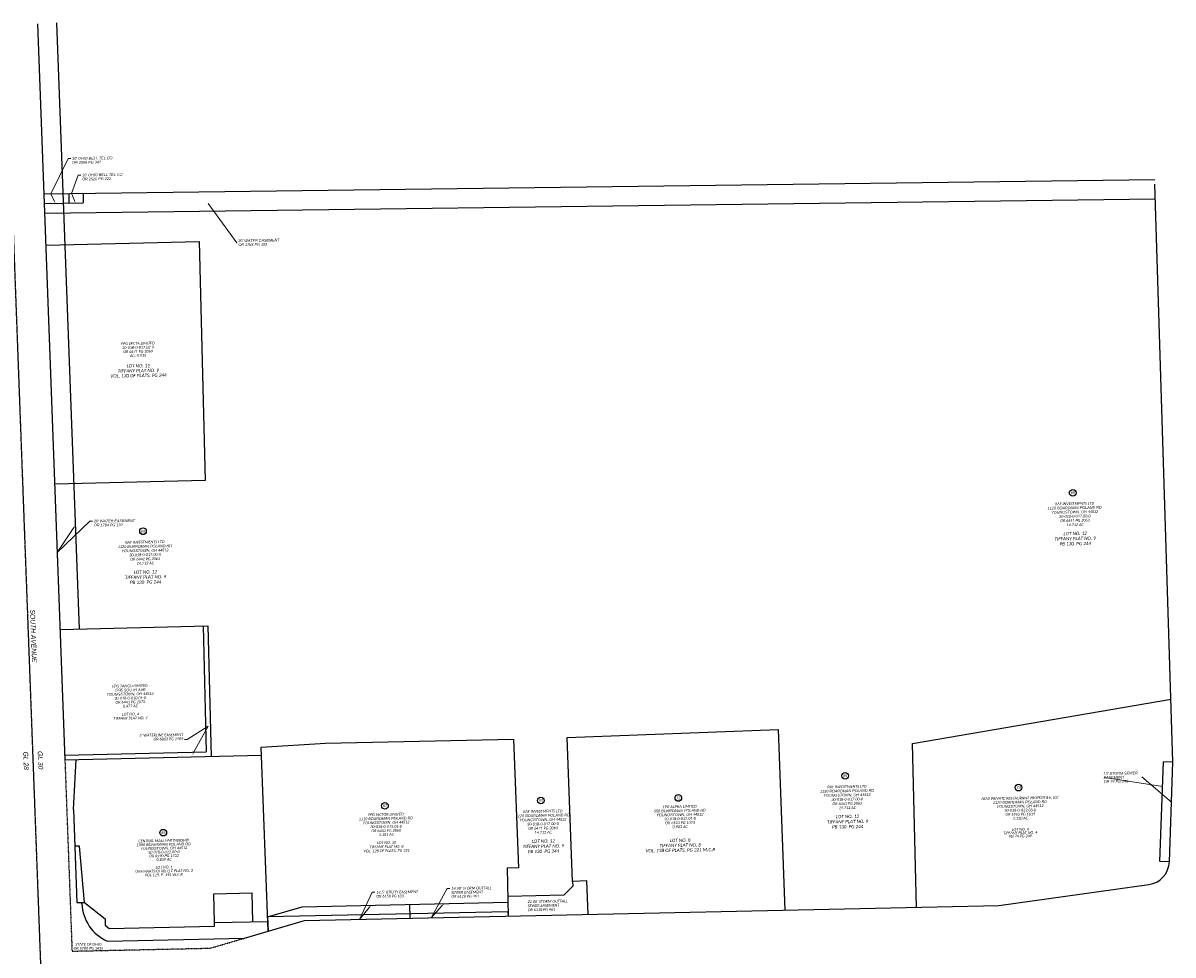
# Model space of a CAD drawing. Header units: feet. Extents: x 2474992 to 2485969, y 497486 to 501476.
# Tile 9 of 10: x 2483451 to 2484649, y 500183 to 501155. Entities that reach past the tile are written whole.
import ezdxf
from ezdxf import colors
from ezdxf.entities.mleader import LeaderData, LeaderLine
from ezdxf.math import Vec2, Vec3

# ---------------------------------------------------------------- set-up
doc = ezdxf.new("R2010")
doc.units = ezdxf.units.FT
doc.header["$MEASUREMENT"] = 0
doc.linetypes.add('CL', pattern=[1.9999999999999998, 0.3, -0.15, 1.4, -0.15])
doc.linetypes.add('OhDOT_USTN3', pattern=[0.22, 0.165, -0.055])
for name, color, linetype in [('DV_X_Lot_Line', 2, 'OhDOT_USTN3'), ('DV_X_Property_Line', 7, 'Continuous'), ('DV_X_Text', 7, 'Continuous'), ('RD_X_Text', 7, 'Continuous'), ('RW_P_Esmt_TMP', 203, 'esmtmppr'), ('RW_P_Fee_RW', 203, 'rowpr'), ('RW_X_CL', 6, 'CL'), ('RW_X_Esmt_SW', 6, 'esmtswex'), ('RW_X_Esmt_U', 6, 'esmtuex'), ('RW_X_Fee_RW', 6, 'rowex'), ('RW_X_Text', 7, 'Continuous')]:
    doc.layers.add(name, color=color, linetype=linetype)
doc.styles.add('P_Slanted-Normal LS 0.50', font='calibrii.ttf', dxfattribs={"height": 0.13999972})
doc.styles.add('Slanted-Normal LS 0.50', font='ariali.ttf', dxfattribs={"height": 0.14})
doc.styles.add('Standard-Linetype-Ex', font='font30.shx')
doc.styles.add('Standard-Linetype-Pr', font='font31.shx')
doc.styles.add('Style-Calibri IF', font='calibrii.ttf')
doc.styles.add('~P_Label - LeftCenter_0', font='calibrii.ttf')
doc.linetypes.add('esmtmppr', pattern='A,1,-0.2,["TMP",Standard-Linetype-Pr,S=0.14,R=0,X=-0.1,Y=-0.05],-0.375', length=1.575)
doc.linetypes.add('esmtswex', pattern='A,0.2,-0.1,0.2,-0.1,0.2,-0.1,0.2,-0.1,["Ex SW",Standard-Linetype-Ex,S=0.14,R=0,X=-0,Y=-0.05],-0.65', length=1.85)
doc.linetypes.add('esmtuex', pattern='A,0.2,-0.1,0.2,-0.1,0.2,-0.1,0.2,-0.1,["Ex U",Standard-Linetype-Ex,S=0.14,R=0,X=-0,Y=-0.05],-0.525', length=1.725)
doc.linetypes.add('rowex', pattern='A,0.2,-0.1,0.2,-0.1,0.2,-0.1,0.2,-0.1,["Ex R/W",Standard-Linetype-Ex,S=0.14,R=0,X=-0,Y=-0.05],-0.8', length=2)
doc.linetypes.add('rowpr', pattern='A,1,-0.2,["R/W",Standard-Linetype-Pr,S=0.14,R=0,X=-0.1,Y=-0.05],-0.375', length=1.575)
doc.dimstyles.new('_Lbl_Leader_Line', dxfattribs={"dimtxt": 0.13999972, "dimasz": 0.3499993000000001, "dimexe": 0.06999986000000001, "dimexo": 0.06999986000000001, "dimgap": 0.06999986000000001, "dimtad": 1, "dimdec": 0, "dimzin": 11, "dimdsep": 46, "dimtxsty": '~P_Label - LeftCenter_0', "dimcen": 0, "dimse1": 1, "dimse2": 1, "dimclrd": 7, "dimclre": 7, "dimaunit": 1, "dimadec": 4, "dimazin": 2, "dimtfac": 1, "dimtdec": 0, "dimtofl": 0, "dimtmove": 1, "dimatfit": 1, "dimldrblk": 'NONE', "dimfxl": 1, "dimtolj": 1, "dimtzin": 11, "dimlwd": 0, "dimlwe": 0, "dimarcsym": 0})

# ---------------------------------------------------------------- blocks, each defined once
blk = doc.blocks.new('*U877')
at = {"layer": 'DV_X_Text', "color": 7, "linetype": 'Continuous'}
blk.add_circle((-1.150183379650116e-07, 2.085533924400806e-05), 3.460776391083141, dxfattribs=at)
at = {"layer": 'DV_X_Text', "color": 7, "linetype": 'Continuous', "insert": (-1.150183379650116e-07, 2.085533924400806e-05), "char_height": 2.799999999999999, "attachment_point": 5, "rotation": 0.720397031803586, "line_spacing_factor": 0.9, "style": 'Slanted-Normal LS 0.50'}
blk.add_mtext('65', dxfattribs=at)
blk = doc.blocks.new('*U879')
at = {"layer": 'DV_X_Text', "color": 7, "linetype": 'Continuous'}
blk.add_circle((-1.154839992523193e-07, 2.085539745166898e-05), 3.460776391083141, dxfattribs=at)
at = {"layer": 'DV_X_Text', "color": 7, "linetype": 'Continuous', "insert": (-1.154839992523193e-07, 2.085539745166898e-05), "char_height": 2.799999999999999, "attachment_point": 5, "rotation": 0.720397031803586, "line_spacing_factor": 0.9, "style": 'Slanted-Normal LS 0.50'}
blk.add_mtext('67', dxfattribs=at)
blk = doc.blocks.new('*U881')
at = {"layer": 'DV_X_Text', "color": 7, "linetype": 'Continuous'}
blk.add_circle((-1.150183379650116e-07, 2.085533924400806e-05), 3.460776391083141, dxfattribs=at)
at = {"layer": 'DV_X_Text', "color": 7, "linetype": 'Continuous', "insert": (-1.150183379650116e-07, 2.085533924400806e-05), "char_height": 2.799999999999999, "attachment_point": 5, "rotation": 0.7203970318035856, "line_spacing_factor": 0.9, "style": 'Slanted-Normal LS 0.50'}
blk.add_mtext('72', dxfattribs=at)
blk = doc.blocks.new('*U883')
at = {"layer": 'DV_X_Text', "color": 7, "linetype": 'Continuous'}
blk.add_circle((-1.154839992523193e-07, 2.085539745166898e-05), 3.460776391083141, dxfattribs=at)
at = {"layer": 'DV_X_Text', "color": 7, "linetype": 'Continuous', "insert": (-1.154839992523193e-07, 2.085539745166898e-05), "char_height": 2.799999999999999, "attachment_point": 5, "rotation": 0.7203970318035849, "line_spacing_factor": 0.9, "style": 'Slanted-Normal LS 0.50'}
blk.add_mtext('73', dxfattribs=at)
blk = doc.blocks.new('*U888')
at = {"layer": 'DV_X_Text', "color": 7, "linetype": 'Continuous'}
blk.add_circle((-1.154839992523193e-07, 2.085533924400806e-05), 3.460776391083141, dxfattribs=at)
at = {"layer": 'DV_X_Text', "color": 7, "linetype": 'Continuous', "insert": (-1.154839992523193e-07, 2.085533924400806e-05), "char_height": 2.799999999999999, "attachment_point": 5, "rotation": 0.7203970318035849, "line_spacing_factor": 0.9, "style": 'Slanted-Normal LS 0.50'}
blk.add_mtext('69', dxfattribs=at)
blk = doc.blocks.new('_None')

msp = doc.modelspace()

# ---------------------------------------------------------------- linework, layer by layer
at = {"layer": 'DV_X_Lot_Line', "ltscale": 0.04999999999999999}
for p, q in [((2483495.041123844, 500386.8616678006), (2483502.483767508, 500187.1304327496)), ((2483645.366448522, 500190.2145671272), (2483682.142667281, 500201.0149171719)), ((2483645.366448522, 500190.2145671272), (2483502.483767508, 500187.1304327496))]:
    msp.add_line(p, q, dxfattribs=at)
at = {"layer": 'DV_X_Property_Line'}
for p, q in [((2483473.065978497, 500976.5879961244), (2484630.43692843, 500991.6064174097)), ((2483490.045166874, 500522.6331819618), (2483643.998295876, 500526.4324016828)), ((2483643.998295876, 500526.4324016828), (2483647.35591798, 500390.3738246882)), ((2484018.297616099, 500410.052598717), (2484238.063537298, 500418.2834115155)), ((2484238.063537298, 500418.2834115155), (2484245.11107951, 500230.1112778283)), ((2483699.530896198, 500400.0733638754), (2483766.585103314, 500404.1825861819)), ((2483766.585103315, 500404.1825861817), (2483962.369887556, 500408.3905737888)), ((2483962.369887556, 500408.3905737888), (2483967.395503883, 500274.2046520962)), ((2484023.911575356, 500260.1576906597), (2484018.297616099, 500410.0525987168)), ((2483495.041123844, 500386.8616678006), (2483699.848053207, 500391.6051476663)), ((2483706.715878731, 500208.2315178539), (2483699.530896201, 500400.0733638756)), ((2483967.395503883, 500274.2046520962), (2483955.597859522, 500273.9688820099)), ((2483955.597859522, 500273.9688820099), (2483956.671321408, 500223.8996940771)), ((2484038.901066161, 500260.7190865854), (2484023.911575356, 500260.1576906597)), ((2484040.212669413, 500225.6987667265), (2484038.901066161, 500260.7190865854))]:
    msp.add_line(p, q, dxfattribs=at)
at = {"layer": 'DV_X_Property_Line', "flags": 128}
for points in [[(2483475.124927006, 500923.0452978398), (2483635.076229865, 500926.9925391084), (2483641.219124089, 500678.0683240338), (2483484.397784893, 500674.1983232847)], [(2484382.236089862, 500233.0642808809), (2484378.019647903, 500403.9242154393), (2484647.338344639, 500450.012279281)]]:
    msp.add_lwpolyline(points, dxfattribs=at)
at = {"layer": 'RW_P_Esmt_TMP'}
for p, q in [((2483510.379581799, 500296.7974369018), (2483505.37591868, 500296.7202270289)), ((2483515.5719486, 500238.3067260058), (2483510.379581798, 500296.7974369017)), ((2483650.22079063, 500247.307201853), (2483690.211518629, 500248.1684068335)), ((2483650.866694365, 500217.3141558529), (2483650.22079063, 500247.307201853)), ((2483690.857422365, 500218.1753608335), (2483690.211518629, 500248.1684068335))]:
    msp.add_line(p, q, dxfattribs=at)
at = {"layer": 'RW_P_Fee_RW'}
for p, q in [((2483512.589261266, 500238.1950165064), (2483515.5719486, 500238.3067260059)), ((2483706.143819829, 500223.50571445), (2483956.564148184, 500228.8985453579)), ((2483706.143819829, 500223.5057144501), (2483706.715878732, 500208.2315178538)), ((2483956.564148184, 500228.8985453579), (2483956.671321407, 500223.899694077))]:
    msp.add_line(p, q, dxfattribs=at)
at = {"layer": 'RW_P_Fee_RW', "flags": 128}
for points in [[(2483515.5719486, 500238.3067260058), (2483536.814361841, 500221.0557247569), (2483536.994005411, 500214.4253001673), (2483541.253595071, 500210.9660798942)], [(2483541.253595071, 500210.9660798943), (2483650.829126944, 500213.3211863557), (2483650.866694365, 500217.3141558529), (2483706.33097547, 500218.5085855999)]]:
    msp.add_lwpolyline(points, dxfattribs=at)
at = {"layer": 'RW_X_CL'}
msp.add_line((2483470.717, 500153.4206999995), (2483433.479550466, 501152.7271456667), dxfattribs=at)
at = {"layer": 'RW_X_Esmt_SW'}
for p, q in [((2484635.595308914, 500280.9899860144), (2484639.387994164, 500384.910596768)), ((2484649.381341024, 500384.5458797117), (2484639.387994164, 500384.910596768)), ((2484645.588655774, 500280.6252689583), (2484635.595308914, 500280.9899860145)), ((2484023.911575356, 500260.1576906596), (2484024.098707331, 500255.1611937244)), ((2483956.221193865, 500244.8948694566), (2484015.094255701, 500246.1627076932)), ((2484015.094255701, 500246.1627076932), (2484024.098707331, 500255.1611937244)), ((2483854.694965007, 500221.7036213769), (2483854.382778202, 500236.200260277))]:
    msp.add_line(p, q, dxfattribs=at)
at = {"layer": 'RW_X_Esmt_U'}
for p, q in [((2483486.442792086, 501154.700730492), (2483509.97738159, 500523.1250645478)), ((2483499.063789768, 500976.9253521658), (2483499.193542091, 500966.9261939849)), ((2483514.06252704, 500977.1199806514), (2483514.192279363, 500967.1208224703)), ((2483473.69091555, 500966.5952636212), (2483514.192279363, 500967.1208224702)), ((2483473.820667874, 500956.5961054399), (2484631.060864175, 500971.6128300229)), ((2483638.999817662, 500526.3090503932), (2483642.233517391, 500395.2720933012)), ((2483494.925351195, 500391.8603272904), (2483642.233517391, 500395.2720933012)), ((2483706.156038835, 500223.1794622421), (2483742.272118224, 500233.78594417)), ((2483742.272118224, 500233.78594417), (2483956.360519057, 500238.3963627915))]:
    msp.add_line(p, q, dxfattribs=at)
at = {"layer": 'RW_X_Fee_RW'}
for p, q in [((2483466.456663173, 501153.9559815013), (2483495.041123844, 500386.8616678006)), ((2484649.381341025, 500384.5458797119), (2484630.592972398, 500986.6060969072)), ((2483495.619709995, 500386.8750682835), (2483506.880253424, 500387.1181280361)), ((2483503.933625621, 500334.9188287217), (2483506.881, 500387.127)), ((2484645.588655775, 500280.6252689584), (2484649.381341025, 500384.5458797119)), ((2483503.933625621, 500334.9188287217), (2483507.592764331, 500238.0078845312)), ((2484468.063120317, 500234.912575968), (2484624.075340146, 500256.7790579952)), ((2483507.592764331, 500238.0078845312), (2483512.589261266, 500238.1950165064)), ((2483512.642406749, 500236.7760113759), (2483512.589261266, 500238.1950165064)), ((2483744.509898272, 500219.3307731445), (2484468.063120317, 500234.912575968)), ((2483682.028127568, 500200.9812794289), (2483744.509898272, 500219.3307731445)), ((2483539.107796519, 500197.9034734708), (2483682.028127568, 500200.9812794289))]:
    msp.add_line(p, q, dxfattribs=at)
for centre, radius, start, end in [((2484620.605288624, 500281.5370615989), 25, 277.9785326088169, 357.909861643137), ((2483557.590704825, 500238.9325131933), 44.99999999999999, 182.7467954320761, 245.7492180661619)]:
    msp.add_arc(centre, radius, start, end, dxfattribs=at)
at = {"layer": 'RW_X_Text', "color": 7, "linetype": 'Continuous', "lineweight": 0}
msp.add_line((2484647.859605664, 500342.8499156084), (2484617.002791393, 500369.0099010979), dxfattribs=at)

# ---------------------------------------------------------------- block references
at = {"layer": 'DV_X_Text', "color": 7, "linetype": 'Continuous'}
for name, p in [('*U888', (2484544.91934354, 500665.1294421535)), ('*U888', (2483576.400716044, 500625.0024173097)), ('*U888', (2484307.793258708, 500370.1532959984)), ('*U883', (2484488.517868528, 500357.8708290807)), ('*U879', (2483828.466920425, 500338.9537178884)), ('*U888', (2483990.884935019, 500344.5192952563)), ('*U881', (2484134.074657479, 500347.0825846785)), ('*U877', (2483597.518722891, 500310.9310454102))]:
    msp.add_blockref(name, p, dxfattribs=at)

# ---------------------------------------------------------------- texts
for s, insert, char_height, attachment_point, rotation, line_spacing_factor, style in [('FPG DELTA LIMITED\\P30-018-0-017.02-0\\POR 6441 PG 2069\\PAC. 0.915', (2483571.033562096, 500822.2262609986), 2.799994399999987, 2, 1.042533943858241, 0.9000000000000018, 'P_Slanted-Normal LS 0.50'), ('LOT NO. 11\\PTIFFANY PLAT NO. 9\\PVOL. 130 OF PLATS. PG 244', (2483571.452475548, 500799.2060763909), 3.399993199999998, 2, 1.0425339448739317, 0.9000000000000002, 'Style-Calibri IF'), ('RAF INVESTMENTS LTD\\P\\fArial|b0|i1|c00|p39;1120 BOARDMAN POLAND RD\\PYOUNGSTOWN, OH 44512\\P\\fCalibri|b0|i1|c00|p39;30-018-0-017.00-0\\POR 6441 PG 2063\\P14.712 AC\\P\\P\\H1.21429x;LOT NO. 12\\PTIFFANY PLAT NO. 9\\PPB 130  PG 244 ', (2484546.802682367, 500655.3040701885), 2.799994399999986, 2, 1.042533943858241, 0.9428574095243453, 'P_Slanted-Normal LS 0.50'), ('RAF INVESTMENTS LTD\\P\\fArial|b0|i1|c00|p39;1120 BOARDMAN POLAND RD\\PYOUNGSTOWN, OH 44512\\P\\fCalibri|b0|i1|c00|p39;30-018-0-017.00-0\\POR 6441 PG 2063\\P14.712 AC\\P\\P\\H1.21429x;LOT NO. 12\\PTIFFANY PLAT NO. 9\\PPB 130  PG 244 ', (2483578.284054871, 500615.1770453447), 2.799994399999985, 2, 1.042533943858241, 0.9428574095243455, 'P_Slanted-Normal LS 0.50'), ('FPG TANGO LIMITED\\P\\fArial|b0|i1|c00|p39;7235 SOUTH AVE\\PYOUNGSTOWN, OH 44512\\P\\fCalibri|b0|i1|c00|p39;30-018-0-010.01-0\\POR 6441 PG 2072\\P0.477 AC\\P\\PLOT NO. 4\\PTIFFANY PLAT NO. 4', (2483562.75301081, 500465.2856797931), 2.799994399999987, 2, 1.042533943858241, 0.9000012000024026, 'P_Slanted-Normal LS 0.50'), ('RAF INVESTMENTS LTD\\P\\fArial|b0|i1|c00|p39;1120 BOARDMAN POLAND RD\\PYOUNGSTOWN, OH 44512\\P\\fCalibri|b0|i1|c00|p39;30-018-0-017.00-0\\POR 6441 PG 2063\\P14.712 AC\\P\\P\\H1.21429x;LOT NO. 12\\PTIFFANY PLAT NO. 9\\PPB 130  PG 244 ', (2484309.676597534, 500360.3279240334), 2.799994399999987, 2, 1.042533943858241, 0.9428574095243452, 'P_Slanted-Normal LS 0.50'), ('NEW PRIVATE RESTAURANT PROPERTIES, LLC\\P\\fArial|b0|i1|c00|p39;1320 BOARDMAN POLAND RD\\PYOUNGSTOWN, OH 44512\\P\\fCalibri|b0|i1|c00|p39;30-018-0-023.03-0\\POR 5955 PG 1619\\P1.130 AC', (2484489.87044828, 500348.3846119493), 2.799994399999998, 2, 1.042533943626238, 0.9000004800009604, 'P_Slanted-Normal LS 0.50'), ('FPG VICTOR LIMITED\\P\\fArial|b0|i1|c00|p39;1110 BOARDMAN POLAND RD\\PYOUNGSTOWN, OH 44512\\P\\fCalibri|b0|i1|c00|p39;30-018-0-015.01-0\\POR 6441 PG 2060\\P1.101 AC\\P\\PLOT NO. 10\\PTIFFANY PLAT NO. 8\\PVOL. 128 OF PLATS. PG 221', (2483829.38902411, 500331.3412294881), 2.799994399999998, 2, 1.0425339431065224, 0.9000012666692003, 'P_Slanted-Normal LS 0.50'), ('RAF INVESTMENTS LTD\\P\\fArial|b0|i1|c00|p39;1120 BOARDMAN POLAND RD\\PYOUNGSTOWN, OH 44512\\P\\fCalibri|b0|i1|c00|p39;30-018-0-017.00-0\\POR 6441 PG 2063\\P14.712 AC\\P\\P\\H1.21429x;LOT NO. 12\\PTIFFANY PLAT NO. 9\\PPB 130  PG 244 ', (2483992.768273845, 500334.6939232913), 2.799994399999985, 2, 1.042533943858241, 0.9428574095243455, 'P_Slanted-Normal LS 0.50'), ('FPG ALPHA LIMITED\\P\\fArial|b0|i1|c00|p39;950 BOARDMAN POLAND RD\\PYOUNGSTOWN, OH 44512\\P\\fCalibri|b0|i1|c00|p39;30-018-0-017.01-0\\POR 6523 PG 1423\\P0.922 AC', (2484135.503384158, 500339.5212721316), 2.799994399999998, 2, 1.0425339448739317, 0.9000004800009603, 'P_Slanted-Normal LS 0.50'), ('\\H0.823531x;LOT NO. 4\\PTIFFANY PLAT NO. 4\\PPB 74 PG 249', (2484490.289361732, 500315.7364374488), 3.399993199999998, 2, 1.0425339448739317, 0.7411779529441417, 'Style-Calibri IF'), ('CENTRAL MALL PARTNERSHIP\\P\\fArial|b0|i1|c00|p39;1090 BOARDMAN POLAND RD\\PYOUNGSTOWN, OH 44512\\P\\fCalibri|b0|i1|c00|p39;30-018-0-012.00-0\\POR 6590 PG 1732\\P0.839 AC\\P\\PLOT NO. 1\\PUNI-MARTS OHIO, LLC PLAT NO. 2\\PVOL 119, P. 191 W.C.R.', (2483597.850278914, 500304.0811278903), 2.799994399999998, 2, 1.0425339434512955, 0.8470599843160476, 'P_Slanted-Normal LS 0.50'), ('LOT NO. 8\\PTIFFANY PLAT NO. 8\\PVOL. 128 OF PLATS. PG 221 M.C.R', (2484135.92229761, 500304.6302825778), 3.399993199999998, 2, 1.0425339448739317, 0.9000000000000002, 'Style-Calibri IF'), ("21.00' STORM OUTFALL \\PSEWER EASEMENT\\POR 6118 PG 461", (2483977.163563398, 500229.0566892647), 2.799994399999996, 7, 1.2336805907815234, 0.9000006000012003, 'P_Slanted-Normal LS 0.50')]:
    msp.add_mtext(s, dxfattribs=dict(at, insert=insert, char_height=char_height, attachment_point=attachment_point, rotation=rotation, line_spacing_factor=line_spacing_factor, style=style))
at = {"layer": 'DV_X_Text'}
for s, insert, char_height, attachment_point, rotation, line_spacing_factor, style in [('GL 30\\P\\PGL 28', (2483462.0442442, 500386.1632986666), 5, 5, 272.13404207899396, 0.9, 'Slanted-Normal LS 0.50'), ('STATE OF OHIO\\POR 5780 PG 1435', (2483519.570718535, 500196.0688869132), 2.799994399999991, 2, 359.9910818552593, 0.900000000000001, 'P_Slanted-Normal LS 0.50')]:
    msp.add_mtext(s, dxfattribs=dict(at, insert=insert, char_height=char_height, attachment_point=attachment_point, rotation=rotation, line_spacing_factor=line_spacing_factor, style=style))
at = {"layer": 'RD_X_Text', "color": 7, "linetype": 'Continuous', "insert": (2483459.714906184, 500515.810268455), "char_height": 2.799999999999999, "attachment_point": 8, "rotation": 272.13404207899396, "line_spacing_factor": 1.607142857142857, "style": 'Slanted-Normal LS 0.50'}
msp.add_mtext('\\H1.78571x;SOUTH AVENUE', dxfattribs=at)
at = {"layer": 'RW_X_Text', "attachment_point": 1, "style": 'Slanted-Normal LS 0.50'}
for s, insert, char_height, rotation, line_spacing_factor in [("20' WATER EASEMENT\\POR 1784 PG 192", (2483675.736627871, 500929.2438407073), 2.799999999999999, 0.7998151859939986, 0.9000000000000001), ("10' STORM SEWER\\PEASEMENT \\POR 74 PG 249\\P", (2484577.016661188, 500373.9918032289), 2.799999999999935, 0.8865570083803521, 0.9000000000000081)]:
    msp.add_mtext(s, dxfattribs=dict(at, insert=insert, char_height=char_height, rotation=rotation, line_spacing_factor=line_spacing_factor))

# ---------------------------------------------------------------- leaders
at = {"layer": 'DV_X_Text'}
ml = msp.add_multileader_mtext('Standard', dxfattribs=at)
ml.set_content("10' OHIO BELL TEL CO\\POR 2596 PG 342", color=256, style='Slanted-Normal LS 0.50')
ml.set_leader_properties(color=7, linetype='Continuous', lineweight=0)
ml.build(insert=Vec2(0, 0))
ml.multileader.update_dxf_attribs({"text_right_attachment_type": 3, "dogleg_length": 2.8, "arrow_head_size": 2.800000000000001, "scale": 20})
ctx = ml.context
ctx.base_point, ctx.scale, ctx.char_height, ctx.arrow_head_size, ctx.landing_gap_size, ctx.plane_origin, ctx.plane_x_axis, ctx.plane_y_axis = Vec3(2483501.133924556, 501013.5083636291), 20, 2.800000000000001, 2.800000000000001, 1.4, Vec3(2483502.553756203, 501011.939965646), Vec3(0.999920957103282, 0.01257296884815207), Vec3(-0.01257296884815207, 0.999920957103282)
ctx.right_attachment = 3
notes = []
notes.append((ctx, [(0, (1, 1, 0), (2483498.334145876, 501013.4731593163), (0.999920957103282, 0.01257296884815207), 2.8, [(1, [(2483485.188756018, 500966.7444633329), (2483480.36250713, 500976.6826782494)], 0, [])])]))
ctx.mtext.insert, ctx.mtext.text_direction, ctx.mtext.rotation, ctx.mtext.line_spacing_factor, ctx.mtext.line_spacing_style = Vec3(2483502.515911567, 501014.9497277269), Vec3(0.999920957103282, 0.01257296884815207), 0.01257330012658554, 0.9000000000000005, 2
ml = msp.add_multileader_mtext('Standard', dxfattribs=at)
ml.set_content("10' OHIO BELL TEL CO\\POR 2620 PG 221", color=256, style='Slanted-Normal LS 0.50')
ml.set_leader_properties(color=7, linetype='Continuous', lineweight=0)
ml.build(insert=Vec2(0, 0))
ml.multileader.update_dxf_attribs({"text_right_attachment_type": 3, "dogleg_length": 2.8, "arrow_head_size": 2.800000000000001, "scale": 20})
ctx = ml.context
ctx.base_point, ctx.scale, ctx.char_height, ctx.arrow_head_size, ctx.landing_gap_size, ctx.plane_origin, ctx.plane_x_axis, ctx.plane_y_axis = Vec3(2483511.592617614, 500996.2580143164), 20, 2.800000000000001, 2.800000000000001, 1.4, Vec3(2483513.012449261, 500994.6896163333), Vec3(0.999920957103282, 0.01257296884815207), Vec3(-0.01257296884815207, 0.999920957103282)
ctx.right_attachment = 3
notes.append((ctx, [(0, (1, 1, 0), (2483508.792838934, 500996.2228100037), (0.999920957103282, 0.01257296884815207), 2.8, [(1, [(2483506.004626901, 500967.0145768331), (2483501.766060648, 500976.9604177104)], 0, [])])]))
ctx.mtext.insert, ctx.mtext.text_direction, ctx.mtext.rotation, ctx.mtext.line_spacing_factor, ctx.mtext.line_spacing_style = Vec3(2483512.974604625, 500997.6993784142), Vec3(0.999920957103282, 0.01257296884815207), 0.01257330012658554, 0.9000000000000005, 2
ml = msp.add_multileader_mtext('Standard', dxfattribs=at)
ml.set_content("20' WATER EASEMENT\\POR 1784 PG 192", color=256, style='Slanted-Normal LS 0.50')
ml.set_leader_properties(color=7, linetype='Continuous', lineweight=0)
ml.build(insert=Vec2(0, 0))
ml.multileader.update_dxf_attribs({"text_right_attachment_type": 3, "dogleg_length": 2.8, "arrow_head_size": 2.800000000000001, "scale": 20})
ctx = ml.context
ctx.base_point, ctx.scale, ctx.char_height, ctx.arrow_head_size, ctx.landing_gap_size, ctx.plane_origin, ctx.plane_x_axis, ctx.plane_y_axis = Vec3(2483523.801458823, 500635.5674323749), 20, 2.800000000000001, 2.800000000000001, 1.4, Vec3(2483525.221278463, 500633.9999892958), Vec3(0.999920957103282, 0.01257296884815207), Vec3(-0.01257296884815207, 0.999920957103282)
ctx.right_attachment = 3
notes.append((ctx, [(0, (1, 1, 0), (2483521.001680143, 500635.5322280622), (0.999920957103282, 0.01257296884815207), 2.8, [(1, [(2483505.948897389, 500631.233709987), (2483486.988755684, 500602.955506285)], 0, [])])]))
ctx.mtext.insert, ctx.mtext.text_direction, ctx.mtext.rotation, ctx.mtext.line_spacing_factor, ctx.mtext.line_spacing_style = Vec3(2483525.183433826, 500637.0097513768), Vec3(0.999920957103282, 0.01257296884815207), 0.01257330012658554, 0.9000000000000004, 2
ml = msp.add_multileader_mtext('Standard', dxfattribs=at)
ml.set_content("\\C7;5' WATERLINE EASEMENT\\POR 6063 PG 1489", color=7, style='P_Slanted-Normal LS 0.50')
ml.set_leader_properties(color=7, linetype='Continuous', lineweight=0)
ml.build(insert=Vec2(0, 0))
ml.multileader.update_dxf_attribs({"text_right_attachment_type": 3, "dogleg_length": 2.8, "arrow_head_size": 2.800000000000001, "scale": 20})
ctx = ml.context
ctx.base_point, ctx.scale, ctx.char_height, ctx.arrow_head_size, ctx.landing_gap_size, ctx.plane_origin, ctx.plane_x_axis, ctx.plane_y_axis = Vec3(2483570.452141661, 500412.3921114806), 20, 2.799994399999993, 2.800000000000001, 1.4, Vec3(2483572.474831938, 500410.8278836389), Vec3(0.999920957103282, 0.01257296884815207), Vec3(-0.01257296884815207, 0.999920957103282)
ctx.right_attachment, ctx.text_align_type = 3, 2
notes.append((ctx, [(0, (1, 1, 0), (2483622.469199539, 500407.9533666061), (-0.999920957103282, -0.01257296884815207), 2.8, [(1, [(2483627.811327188, 500392.027879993), (2483644.185188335, 500421.7703248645)], 0, [])])]))
ctx.mtext.insert, ctx.mtext.text_direction, ctx.mtext.rotation, ctx.mtext.alignment, ctx.mtext.line_spacing_factor, ctx.mtext.line_spacing_style = Vec3(2483618.187645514, 500414.4129069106), Vec3(0.999920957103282, 0.01257296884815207), 0.01257330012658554, 3, 0.9000006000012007, 2
at = {"layer": 'DV_X_Text', "color": 7, "linetype": 'Continuous'}
ml = msp.add_multileader_mtext('Standard', dxfattribs=at)
ml.set_content("14.5' UTILITY EASEMENT\\POR 6150 PG 103", color=7, style='P_Slanted-Normal LS 0.50')
ml.set_leader_properties(color=7, linetype='Continuous', lineweight=0)
ml.build(insert=Vec2(0, 0))
ml.multileader.update_dxf_attribs({"text_right_attachment_type": 3, "dogleg_length": 2.8, "arrow_head_size": 2.800000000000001, "scale": 20})
ctx = ml.context
ctx.base_point, ctx.scale, ctx.char_height, ctx.arrow_head_size, ctx.landing_gap_size, ctx.plane_origin, ctx.plane_x_axis, ctx.plane_y_axis = Vec3(2483818.003377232, 500248.8097785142), 20, 2.799994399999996, 2.800000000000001, 1.4, Vec3(2483819.423251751, 500247.2379708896), Vec3(0.999920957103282, 0.01257296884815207), Vec3(-0.01257296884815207, 0.999920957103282)
ctx.right_attachment = 3
notes.append((ctx, [(0, (1, 1, 0), (2483815.203598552, 500248.7745742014), (0.999920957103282, 0.01257296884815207), 2.8, [(1, [(2483814.254252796, 500235.3360878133), (2483801.806252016, 500220.5646567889)], 0, [])])]))
ctx.mtext.insert, ctx.mtext.text_direction, ctx.mtext.rotation, ctx.mtext.line_spacing_factor, ctx.mtext.line_spacing_style = Vec3(2483819.385407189, 500250.247727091), Vec3(0.999920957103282, 0.01257296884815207), 0.01257330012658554, 0.9000006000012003, 2
at = {"layer": 'DV_X_Text'}
ml = msp.add_multileader_mtext('Standard', dxfattribs=at)
ml.set_content("\\C7;14.50' STORM OUTFALL \\PSEWER EASEMENT\\POR 6118 PG 461", color=7, style='P_Slanted-Normal LS 0.50')
ml.set_leader_properties(color=7, linetype='Continuous', lineweight=0)
ml.build(insert=Vec2(0, 0))
ml.multileader.update_dxf_attribs({"text_right_attachment_type": 3, "dogleg_length": 2.8, "arrow_head_size": 2.800000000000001, "scale": 20})
ctx = ml.context
ctx.base_point, ctx.scale, ctx.char_height, ctx.arrow_head_size, ctx.landing_gap_size, ctx.plane_origin, ctx.plane_x_axis, ctx.plane_y_axis = Vec3(2483896.14512989, 500252.8313772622), 20, 2.799994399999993, 2.800000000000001, 1.4, Vec3(2483897.679711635, 500242.1369702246), Vec3(0.999920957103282, 0.01257296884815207), Vec3(-0.01257296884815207, 0.999920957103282)
ctx.right_attachment = 3
notes.append((ctx, [(0, (1, 1, 0), (2483893.34535121, 500252.7961729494), (0.999920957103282, 0.01257296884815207), 2.8, [(1, [(2483890.107903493, 500236.9696050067), (2483876.441752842, 500222.1719409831)], 0, [])])]))
ctx.mtext.insert, ctx.mtext.text_direction, ctx.mtext.rotation, ctx.mtext.line_spacing_factor, ctx.mtext.line_spacing_style = Vec3(2483897.527159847, 500254.2693258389), Vec3(0.999920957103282, 0.01257296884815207), 0.01257330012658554, 0.9000006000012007, 2
at = {"layer": 'RW_X_Text', "color": 7, "linetype": 'Continuous', "lineweight": 0, "annotation_type": 0, "has_hookline": 1}
for points, hookline_direction, text_width, horizontal_direction in [([(2483644.388433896, 500966.5848807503), (2483674.035658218, 500925.7197535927), (2483674.385623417, 500925.7246392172)], 0, 43.05238744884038, (0.9999025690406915, 0.01395895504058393, 0)), ([(2484638.439967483, 500358.9344070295), (2484578.503138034, 500368.41413537)], 1, 35.19099590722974, (0.9998802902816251, 0.01547272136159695, 0))]:
    msp.add_leader(points, dimstyle='_Lbl_Leader_Line', override={"dimscale": 0, "dimtxt": 0.13999972, "dimasz": 0.3499993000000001, "dimtad": 0}, dxfattribs=dict(at, hookline_direction=hookline_direction, text_width=text_width, horizontal_direction=horizontal_direction))
for ctx, leaders in notes:
    for number, flags, end, landing, length, lines in leaders:
        leader = LeaderData()
        leader.index, (leader.has_last_leader_line, leader.has_dogleg_vector, leader.attachment_direction) = number, flags
        leader.last_leader_point, leader.dogleg_vector, leader.dogleg_length = Vec3(end), Vec3(landing), length
        for number, points, colour, breaks in lines:
            line = LeaderLine()
            line.index, line.vertices, line.color, line.breaks = number, Vec3.list(points), colors.encode_raw_color(colour), breaks
            leader.lines.append(line)
        ctx.leaders.append(leader)

doc.saveas('drawing.dxf')
